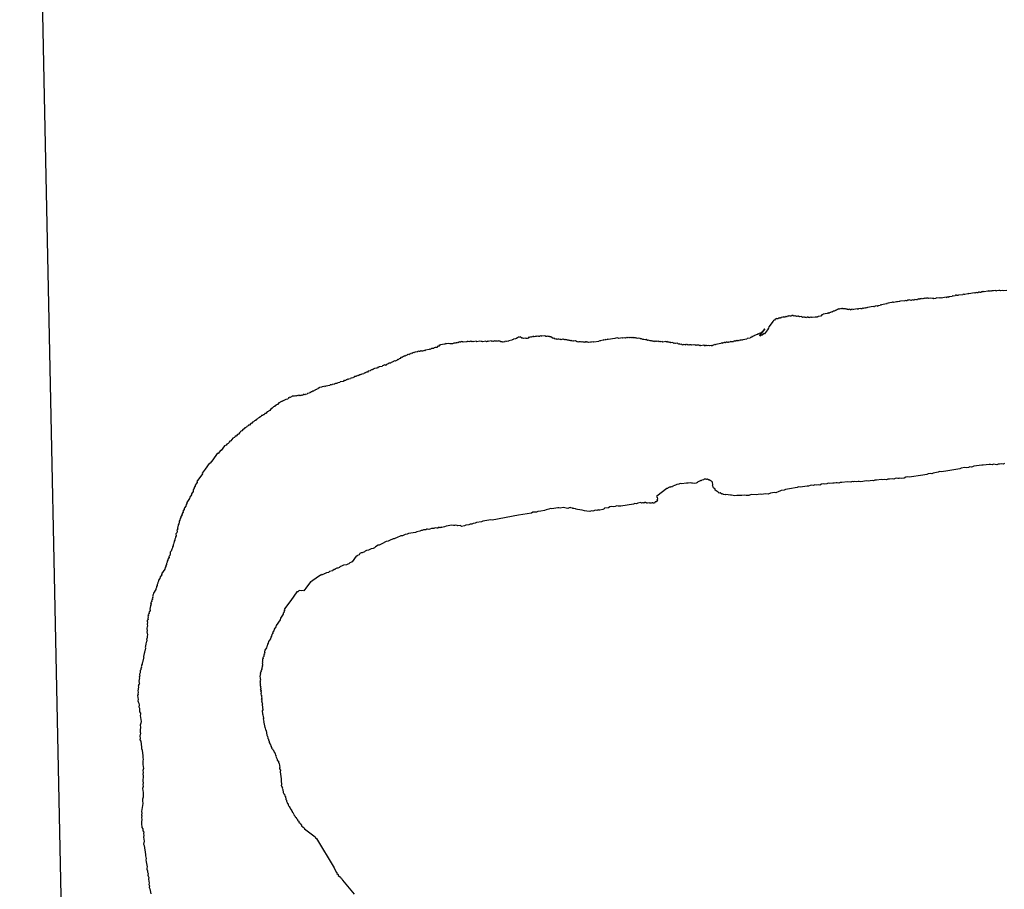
# Model space of a CAD drawing. Header units: feet. Extents: x 30669 to 99318, y 4696 to 26220.
# Tile 27 of 128: x 74721 to 75273, y 18789 to 19277. Entities that reach past the tile are written whole.
import ezdxf

# ---------------------------------------------------------------- set-up
doc = ezdxf.new("R2010")
doc.units = ezdxf.units.FT
doc.header["$LTSCALE"] = 600
doc.header["$MEASUREMENT"] = 0
doc.layers.add('ELRGOV', color=1, linetype='CONTINUOUS')
doc.layers.add('ELTWR', color=2, linetype='CONTINUOUS')

msp = doc.modelspace()

# ---------------------------------------------------------------- linework, layer by layer
at = {"layer": 'ELRGOV', "linetype": 'Continuous'}
for p, q in [((74720.89, 19893.61), (74734.61, 19233.76)), ((74734.61, 19233.76), (74748.32, 18573.9))]:
    msp.add_line(p, q, dxfattribs=at)
at = {"layer": 'ELTWR', "elevation": -54.68}
for points in [[(75274.53, 19125.09), (75272.88, 19124.83), (75272.01, 19124.98), (75270.91, 19124.81), (75270.59, 19125.04), (75270.04, 19124.96), (75268.94, 19124.79), (75268.62, 19125.02), (75268.39, 19124.7), (75268.07, 19124.94), (75266.97, 19124.77), (75266.11, 19124.91), (75265.87, 19124.59), (75265.56, 19124.83), (75265.32, 19124.51), (75265, 19124.74), (75264.45, 19124.66), (75264.14, 19124.89), (75263.9, 19124.57), (75261.7, 19124.23), (75261.39, 19124.46), (75261.15, 19124.15), (75260.83, 19124.38), (75260.28, 19124.29), (75260.05, 19123.98), (75259.5, 19123.89), (75259.18, 19124.12), (75258.63, 19124.04), (75258.4, 19123.72), (75257.85, 19123.64), (75257.53, 19123.87), (75256.98, 19123.78), (75256.75, 19123.47), (75256.43, 19123.7), (75253.13, 19123.19), (75252.81, 19123.42), (75252.58, 19123.1), (75250.93, 19122.85), (75250.38, 19122.76), (75250.06, 19123), (75249.83, 19122.68), (75247.63, 19122.34), (75247.31, 19122.57), (75247.08, 19122.25), (75246.53, 19122.17), (75246.21, 19122.4), (75245.66, 19122.32), (75245.43, 19122), (75244.33, 19121.83), (75244.01, 19122.06), (75243.77, 19121.74), (75242.12, 19121.49), (75241.89, 19121.17), (75241.57, 19121.4), (75241.02, 19121.32), (75240.79, 19121), (75240.47, 19121.23), (75237.72, 19120.81), (75237.4, 19121.04), (75237.17, 19120.72), (75236.85, 19120.95), (75235.2, 19120.7), (75234.88, 19120.93), (75234.65, 19120.61), (75233.55, 19120.44), (75233.23, 19120.68), (75232.68, 19120.59), (75231.82, 19120.74), (75230.71, 19120.57), (75230.4, 19120.8), (75229.85, 19120.72), (75229.53, 19120.95), (75229.3, 19120.63), (75228.98, 19120.86), (75228.75, 19120.55), (75228.43, 19120.78), (75228.2, 19120.46), (75227.88, 19120.69), (75227.65, 19120.38), (75227.33, 19120.61), (75227.1, 19120.29), (75226.78, 19120.52), (75226.55, 19120.21), (75226.23, 19120.44), (75225.68, 19120.35), (75225.44, 19120.03), (75225.13, 19120.27), (75224.58, 19120.18), (75224.34, 19119.86), (75223.79, 19119.78), (75222.93, 19119.93), (75222.69, 19119.61), (75222.14, 19119.52), (75221.82, 19119.76), (75221.27, 19119.67), (75221.04, 19119.35), (75220.72, 19119.59), (75220.17, 19119.5), (75219.86, 19119.73), (75219.31, 19119.65), (75218.76, 19119.56), (75218.52, 19119.25), (75217.97, 19119.16), (75217.65, 19119.39), (75217.42, 19119.08), (75217.1, 19119.31), (75214.9, 19118.97), (75214.59, 19119.2), (75214.35, 19118.88), (75213.25, 19118.71), (75212.7, 19118.63), (75211.05, 19118.37), (75210.73, 19118.61), (75210.5, 19118.29), (75210.18, 19118.52), (75209.95, 19118.2), (75207.75, 19117.86), (75207.52, 19117.55), (75207.2, 19117.78), (75206.97, 19117.46), (75204.21, 19117.03), (75203.98, 19116.72), (75203.66, 19116.95), (75203.43, 19116.63), (75202.33, 19116.46), (75202.1, 19116.14), (75201.78, 19116.38), (75200.68, 19116.21), (75200.45, 19115.89), (75200.13, 19116.12), (75199.9, 19115.8), (75199.58, 19116.04), (75196.28, 19115.53), (75196.05, 19115.21), (75195.73, 19115.44), (75195.5, 19115.12), (75195.18, 19115.36), (75194.94, 19115.04), (75194.63, 19115.27), (75194.39, 19114.95), (75194.08, 19115.19), (75193.84, 19114.87), (75193.53, 19115.1), (75193.29, 19114.78), (75192.74, 19114.7), (75192.43, 19114.93), (75191.32, 19114.76), (75191.09, 19114.44), (75190.77, 19114.68), (75188.57, 19114.33), (75188.02, 19114.25), (75187.71, 19114.48), (75187.15, 19114.4), (75186.92, 19114.08), (75186.29, 19114.54), (75186.05, 19114.23), (75185.74, 19114.46), (75185.19, 19114.37), (75184.87, 19114.61), (75184.32, 19114.52), (75184, 19114.75), (75183.45, 19114.67), (75182.58, 19114.82), (75182.26, 19115.05), (75182.03, 19114.73), (75181.71, 19114.96), (75181.48, 19114.65), (75181.16, 19114.88), (75180.93, 19114.56), (75180.61, 19114.79), (75180.38, 19114.48), (75180.06, 19114.71), (75179.83, 19114.39), (75179.28, 19114.31), (75179.05, 19113.99), (75178.5, 19113.9), (75178.26, 19113.59), (75177.95, 19113.82), (75177.71, 19113.5), (75177.16, 19113.42), (75176.93, 19113.1), (75176.38, 19113.01), (75176.15, 19112.7), (75175.83, 19112.93), (75175.6, 19112.61), (75175.05, 19112.53), (75174.82, 19112.21), (75174.5, 19112.44), (75173.71, 19112.04), (75171.51, 19111.7), (75171.28, 19111.38), (75170.73, 19111.29), (75170.27, 19110.66), (75169.95, 19110.89), (75169.71, 19110.57), (75168.61, 19110.4), (75168.38, 19110.09), (75168.06, 19110.32), (75167.83, 19110), (75166.96, 19110.15), (75165.31, 19109.89), (75165, 19110.13), (75164.76, 19109.81), (75164.44, 19110.04), (75164.21, 19109.72), (75163.89, 19109.96), (75163.34, 19109.87), (75163.03, 19110.1), (75162.48, 19110.02), (75162.24, 19109.7), (75161.93, 19109.93), (75161.38, 19109.85), (75161.06, 19110.08), (75160.51, 19110), (75160.19, 19110.23), (75159.96, 19109.91), (75159.64, 19110.14), (75159.32, 19110.38), (75158.22, 19110.21), (75157.59, 19110.67), (75157.35, 19110.35), (75157.03, 19110.59), (75156.48, 19110.5), (75156.17, 19110.73), (75155.62, 19110.65), (75155.3, 19110.88), (75155.07, 19110.56), (75154.43, 19111.03), (75153.88, 19110.94), (75153.65, 19110.63), (75153.1, 19110.54), (75152.78, 19110.77), (75152.23, 19110.69), (75151.91, 19110.92), (75151.45, 19110.29), (75151.13, 19110.52), (75150.9, 19110.2), (75150.58, 19110.43), (75150.35, 19110.12), (75149.8, 19110.03), (75149.48, 19110.26), (75149.25, 19109.94), (75148.93, 19110.18), (75148.7, 19109.86), (75148.38, 19110.09), (75148.15, 19109.77), (75147.59, 19109.69), (75147.36, 19109.37), (75147.04, 19109.6), (75146.49, 19109.52), (75146.26, 19109.2), (75145.71, 19109.12), (75145.39, 19109.35), (75145.16, 19109.03), (75144.61, 19108.95), (75144.15, 19108.31), (75143.59, 19108.23), (75143.36, 19107.91), (75141.04, 19104.73), (75140.89, 19103.86), (75140.19, 19102.91), (75138.56, 19100.69), (75138.24, 19100.92), (75137.78, 19100.28), (75137.46, 19100.52), (75137, 19099.88), (75136.45, 19099.8), (75136.21, 19099.48), (75135.9, 19099.71), (75138.69, 19103.52), (75137.29, 19101.62), (75136.74, 19101.53), (75136.51, 19101.21), (75136.28, 19100.9), (75135.96, 19101.13), (75135.73, 19100.81), (75135.18, 19100.73), (75134.94, 19100.41), (75134.62, 19100.64), (75134.39, 19100.32), (75133.84, 19100.24), (75133.61, 19099.92), (75133.06, 19099.84), (75132.83, 19099.52), (75132.28, 19099.43), (75132.04, 19099.12), (75131.73, 19099.35), (75131.49, 19099.03), (75131.26, 19098.71), (75130.71, 19098.63), (75130.48, 19098.31), (75128.83, 19098.05), (75128.59, 19097.74), (75126.39, 19097.4), (75126.16, 19097.08), (75125.84, 19097.31), (75125.61, 19096.99), (75125.29, 19097.23), (75124.74, 19097.14), (75124.51, 19096.82), (75124.19, 19097.06), (75123.96, 19096.74), (75123.64, 19096.97), (75123.41, 19096.65), (75123.09, 19096.89), (75122.54, 19096.8), (75122.31, 19096.48), (75121.99, 19096.72), (75121.44, 19096.63), (75121.21, 19096.31), (75120.11, 19096.14), (75119.79, 19096.37), (75119.56, 19096.06), (75119.24, 19096.29), (75119.01, 19095.97), (75118.69, 19096.21), (75118.46, 19095.89), (75118.14, 19096.12), (75117.91, 19095.8), (75117.59, 19096.03), (75117.04, 19095.95), (75116.8, 19095.63), (75116.49, 19095.86), (75115.94, 19095.78), (75115.7, 19095.46), (75115.39, 19095.69), (75115.15, 19095.38), (75114.84, 19095.61), (75114.29, 19095.52), (75114.05, 19095.21), (75111.3, 19094.78), (75111.07, 19094.46), (75110.75, 19094.7), (75110.52, 19094.38), (75110.2, 19094.61), (75109.97, 19094.29), (75109.42, 19094.21), (75109.19, 19093.89), (75108.87, 19094.12), (75107.77, 19093.95), (75107.45, 19094.19), (75106.35, 19094.02), (75106.03, 19094.25), (75105.48, 19094.16), (75105.25, 19093.84), (75104.61, 19094.31), (75102.96, 19094.05), (75102.64, 19094.29), (75102.41, 19093.97), (75101.78, 19094.44), (75100.68, 19094.27), (75100.36, 19094.5), (75100.13, 19094.18), (75099.49, 19094.65), (75099.26, 19094.33), (75098.94, 19094.56), (75097.84, 19094.39), (75097.52, 19094.62), (75096.97, 19094.54), (75096.65, 19094.77), (75096.42, 19094.45), (75096.1, 19094.68), (75095.87, 19094.37), (75095.23, 19094.83), (75095, 19094.51), (75094.68, 19094.75), (75094.45, 19094.43), (75094.13, 19094.66), (75093.58, 19094.58), (75093.27, 19094.81), (75093.03, 19094.49), (75092.72, 19094.73), (75092.48, 19094.41), (75092.17, 19094.64), (75091.85, 19094.87), (75091.3, 19094.79), (75090.98, 19095.02), (75090.43, 19094.94), (75089.79, 19095.4), (75088.69, 19095.23), (75088.38, 19095.46), (75087.83, 19095.38), (75087.19, 19095.84), (75086.09, 19095.67), (75085.77, 19095.9), (75085.45, 19096.14), (75085.22, 19095.82), (75084.9, 19096.05), (75084.35, 19095.97), (75083.72, 19096.43), (75083.48, 19096.12), (75083.17, 19096.35), (75081.52, 19096.09), (75081.2, 19096.33), (75080.65, 19096.24), (75080.33, 19096.47), (75080.1, 19096.16), (75079.78, 19096.39), (75079.46, 19096.62), (75079.23, 19096.3), (75078.91, 19096.54), (75078.36, 19096.45), (75078.04, 19096.68), (75077.81, 19096.36), (75077.49, 19096.6), (75077.26, 19096.28), (75076.94, 19096.51), (75076.39, 19096.43), (75076.08, 19096.66), (75075.53, 19096.57), (75075.21, 19096.81), (75074.66, 19096.72), (75074.34, 19096.96), (75073.79, 19096.87), (75073.47, 19097.1), (75072.92, 19097.02), (75072.29, 19097.48), (75071.74, 19097.4), (75070.87, 19097.55), (75070.32, 19097.46), (75069.68, 19097.93), (75069.13, 19097.84), (75068.81, 19098.07), (75067.95, 19098.22), (75067.4, 19098.14), (75067.08, 19098.37), (75066.53, 19098.28), (75066.21, 19098.52), (75065.66, 19098.43), (75065.34, 19098.66), (75065.11, 19098.34), (75064.79, 19098.58), (75064.24, 19098.49), (75063.92, 19098.73), (75063.69, 19098.41), (75063.37, 19098.64), (75062.82, 19098.56), (75062.5, 19098.79), (75062.27, 19098.47), (75061.95, 19098.7), (75061.72, 19098.39), (75061.4, 19098.62), (75061.17, 19098.3), (75060.85, 19098.53), (75060.62, 19098.22), (75060.3, 19098.45), (75059.2, 19098.28), (75058.89, 19098.51), (75056.68, 19098.17), (75056.37, 19098.4), (75055.27, 19098.23), (75054.72, 19098.15), (75050.86, 19097.55), (75050.55, 19097.78), (75050.31, 19097.47), (75049.76, 19097.38), (75049.44, 19097.61), (75049.21, 19097.3), (75048.66, 19097.21), (75048.34, 19097.44), (75048.11, 19097.13), (75046.46, 19096.87), (75046.23, 19096.55), (75045.91, 19096.79), (75045.68, 19096.47), (75042.93, 19096.04), (75042.61, 19096.28), (75041.51, 19096.1), (75040.96, 19096.02), (75039.86, 19095.85), (75039.54, 19096.08), (75038.99, 19096), (75038.67, 19096.23), (75038.12, 19096.15), (75037.89, 19095.83), (75037.57, 19096.06), (75037.02, 19095.97), (75036.7, 19096.21), (75036.15, 19096.12), (75035.83, 19096.36), (75035.6, 19096.04), (75035.28, 19096.27), (75034.73, 19096.18), (75034.18, 19096.1), (75033.87, 19096.33), (75033.63, 19096.01), (75032.68, 19096.71), (75031.58, 19096.54), (75031.26, 19096.77), (75030.71, 19096.69), (75030.39, 19096.92), (75029.84, 19096.84), (75029.53, 19097.07), (75028.98, 19096.99), (75028.66, 19097.22), (75028.11, 19097.13), (75027.79, 19097.37), (75027.24, 19097.28), (75026.92, 19097.51), (75026.37, 19097.43), (75026.05, 19097.66), (75025.5, 19097.58), (75025.19, 19097.81), (75024.95, 19097.49), (75024.4, 19097.4), (75024.08, 19097.64), (75023.53, 19097.55), (75023.22, 19097.78), (75022.67, 19097.7), (75022.12, 19097.61), (75021.8, 19097.85), (75021.25, 19097.76), (75020.61, 19098.23), (75020.06, 19098.14), (75018.79, 19099.07), (75018.24, 19098.99), (75017.92, 19099.22), (75017.37, 19099.14), (75017.06, 19099.37), (75016.51, 19099.28), (75015.96, 19099.2), (75015.32, 19099.66), (75013.67, 19099.41), (75013.35, 19099.64), (75013.12, 19099.32), (75012.8, 19099.56), (75012.57, 19099.24), (75012.02, 19099.15), (75011.7, 19099.38), (75011.15, 19099.3), (75010.83, 19099.53), (75010.6, 19099.22), (75010.05, 19099.13), (75009.5, 19099.05), (75009.18, 19099.28), (75008.63, 19099.19), (75008.4, 19098.87), (75008.08, 19099.11), (75007.85, 19098.79), (75007.53, 19099.02), (75007.3, 19098.7), (75006.98, 19098.94), (75006.75, 19098.62), (75006.43, 19098.85), (75005.96, 19098.22), (75005.41, 19098.13), (75004.86, 19098.05), (75004.55, 19098.28), (75003.45, 19098.11), (75003.13, 19098.34), (75002.58, 19098.26), (75001.62, 19098.95), (75001.39, 19098.64), (75001.07, 19098.87), (75000.52, 19098.78), (75000.29, 19098.47), (74999.74, 19098.38), (74999.51, 19098.06), (74998.96, 19097.98), (74997.86, 19097.81), (74997.62, 19097.49), (74997.07, 19097.41), (74996.84, 19097.09), (74995.19, 19096.83), (74994.96, 19096.52), (74993.86, 19096.35), (74993.54, 19096.58), (74993.31, 19096.26), (74992.99, 19096.49), (74992.76, 19096.17), (74992.21, 19096.09), (74991.89, 19096.32), (74991.66, 19096), (74991.34, 19096.24), (74990.79, 19096.15), (74990.15, 19096.62), (74989.6, 19096.53), (74989.28, 19096.76), (74989.05, 19096.45), (74988.73, 19096.68), (74987.63, 19096.51), (74987.32, 19096.74), (74986.77, 19096.66), (74986.53, 19096.34), (74986.22, 19096.57), (74985.66, 19096.49), (74985.35, 19096.72), (74983.7, 19096.46), (74983.38, 19096.7), (74983.15, 19096.38), (74982.6, 19096.29), (74982.28, 19096.53), (74980.63, 19096.27), (74980.31, 19096.5), (74979.76, 19096.42), (74978.89, 19096.57), (74977.24, 19096.31), (74976.92, 19096.54), (74975.27, 19096.29), (74974.95, 19096.52), (74974.72, 19096.2), (74974.4, 19096.44), (74973.85, 19096.35), (74973.54, 19096.58), (74973.3, 19096.27), (74972.43, 19096.41), (74971.88, 19096.33), (74971.65, 19096.01), (74971.33, 19096.24), (74969.68, 19095.99), (74969.37, 19096.22), (74968.82, 19096.14), (74968.5, 19096.37), (74968.27, 19096.05), (74967.71, 19095.97), (74967.4, 19096.2), (74967.16, 19095.88), (74966.61, 19095.8), (74966.38, 19095.48), (74966.06, 19095.71), (74965.51, 19095.63), (74965.28, 19095.31), (74964.96, 19095.54), (74964.41, 19095.46), (74963.63, 19095.05), (74962.76, 19095.2), (74962.21, 19095.12), (74961.34, 19095.26), (74960.24, 19095.09), (74959.92, 19095.33), (74959.69, 19095.01), (74959.14, 19094.92), (74956.94, 19094.58), (74956.71, 19094.26), (74956.39, 19094.5), (74955.69, 19093.54), (74955.37, 19093.78), (74954.91, 19093.14), (74953.81, 19092.97), (74953.26, 19092.89), (74953.03, 19092.57), (74951.93, 19092.4), (74951.69, 19092.08), (74951.38, 19092.31), (74951.14, 19091.99), (74950.83, 19092.23), (74950.59, 19091.91), (74948.39, 19091.57), (74948.16, 19091.25), (74947.84, 19091.49), (74947.61, 19091.17), (74947.29, 19091.4), (74947.06, 19091.08), (74946.51, 19091), (74946.19, 19091.23), (74945.96, 19090.91), (74945.64, 19091.14), (74945.41, 19090.83), (74944.86, 19090.74), (74944.54, 19090.97), (74944.31, 19090.66), (74943.99, 19090.89), (74943.76, 19090.57), (74942.66, 19090.4), (74942.1, 19090.32), (74941.87, 19090), (74941.55, 19090.23), (74941.32, 19089.91), (74940.77, 19089.83), (74940.54, 19089.51), (74940.22, 19089.74), (74939.99, 19089.43), (74939.44, 19089.34), (74939.21, 19089.02), (74938.89, 19089.26), (74938.66, 19088.94), (74938.34, 19089.17), (74937.87, 19088.53), (74937.55, 19088.77), (74937.09, 19088.13), (74936.77, 19088.36), (74936.54, 19088.05), (74935.99, 19087.96), (74935.76, 19087.64), (74935.21, 19087.56), (74934.97, 19087.24), (74934.66, 19087.47), (74934.19, 19086.84), (74933.64, 19086.75), (74933.17, 19086.12), (74932.86, 19086.35), (74932.62, 19086.03), (74931.84, 19085.63), (74931.61, 19085.31), (74931.29, 19085.55), (74930.74, 19085.46), (74930.51, 19085.14), (74929.73, 19084.74), (74929.17, 19084.65), (74928.94, 19084.34), (74927.84, 19084.17), (74927.61, 19083.85), (74927.06, 19083.76), (74926.83, 19083.45), (74926.51, 19083.68), (74926.04, 19083.04), (74925.73, 19083.28), (74925.18, 19083.19), (74924.94, 19082.87), (74924.39, 19082.79), (74924.16, 19082.47), (74922.51, 19082.22), (74922.28, 19081.9), (74921.96, 19082.13), (74921.49, 19081.49), (74920.94, 19081.41), (74919.84, 19081.24), (74919.61, 19080.92), (74919.29, 19081.15), (74918.83, 19080.52), (74918.51, 19080.75), (74918.28, 19080.43), (74917.73, 19080.35), (74917.49, 19080.03), (74916.39, 19079.86), (74915.93, 19079.23), (74915.38, 19079.14), (74915.14, 19078.82), (74914.83, 19079.06), (74914.59, 19078.74), (74914.04, 19078.65), (74913.81, 19078.33), (74912.71, 19078.17), (74912.48, 19077.85), (74912.16, 19078.08), (74911.93, 19077.76), (74911.38, 19077.68), (74911.15, 19077.36), (74910.59, 19077.27), (74910.36, 19076.96), (74910.04, 19077.19), (74909.81, 19076.87), (74908.71, 19076.7), (74908.48, 19076.38), (74907.93, 19076.3), (74907.7, 19075.98), (74906.59, 19075.81), (74906.36, 19075.49), (74905.26, 19075.32), (74905.03, 19075.01), (74904.71, 19075.24), (74904.48, 19074.92), (74903.93, 19074.83), (74903.7, 19074.52), (74903.38, 19074.75), (74903.15, 19074.43), (74902.83, 19074.66), (74902.36, 19074.03), (74900.71, 19073.77), (74900.48, 19073.46), (74899.38, 19073.29), (74899.15, 19072.97), (74898.6, 19072.88), (74898.05, 19072.8), (74897.81, 19072.48), (74897.5, 19072.71), (74897.26, 19072.4), (74896.16, 19072.23), (74895.93, 19071.91), (74895.61, 19072.14), (74895.06, 19072.05), (74894.83, 19071.74), (74892.63, 19071.4), (74892.39, 19071.08), (74892.08, 19071.31), (74891.84, 19070.99), (74891.53, 19071.23), (74890.43, 19071.06), (74890.19, 19070.74), (74889.09, 19070.57), (74888.86, 19070.25), (74888.31, 19070.17), (74888.08, 19069.85), (74887.53, 19069.76), (74887.29, 19069.45), (74886.74, 19069.36), (74886.51, 19069.04), (74885.96, 19068.96), (74885.73, 19068.64), (74885.18, 19068.56), (74884.95, 19068.24), (74884.39, 19068.15), (74884.16, 19067.83), (74883.61, 19067.75), (74883.38, 19067.43), (74882.28, 19067.26), (74882.05, 19066.94), (74880.95, 19066.77), (74880.71, 19066.46), (74880.39, 19066.69), (74879.84, 19066.6), (74879.61, 19066.29), (74879.06, 19066.2), (74878.74, 19066.43), (74878.51, 19066.12), (74877.96, 19066.03), (74877.64, 19066.26), (74877.09, 19066.18), (74876.86, 19065.86), (74876.54, 19066.09), (74876.31, 19065.78), (74875.99, 19066.01), (74875.76, 19065.69), (74875.44, 19065.92), (74874.89, 19065.84), (74874.34, 19065.75), (74873.79, 19065.67), (74873.56, 19065.35), (74873.24, 19065.58), (74872.78, 19064.95), (74872.46, 19065.18), (74872.23, 19064.86), (74871.68, 19064.78), (74871.21, 19064.14), (74870.11, 19063.97), (74869.33, 19063.57), (74869.09, 19063.25), (74868.54, 19063.17), (74868.31, 19062.85), (74867.76, 19062.76), (74866.98, 19062.36), (74866.75, 19062.04), (74866.19, 19061.96), (74865.5, 19061), (74864.95, 19060.92), (74864.71, 19060.6), (74864.16, 19060.52), (74863.7, 19059.88), (74863.15, 19059.8), (74862.68, 19059.16), (74862.45, 19058.84), (74861.9, 19058.76), (74861.2, 19057.8), (74860.42, 19057.4), (74860.19, 19057.08), (74859.64, 19057), (74858.94, 19056.05), (74858.39, 19055.96), (74857.92, 19055.33), (74857.37, 19055.24), (74857.14, 19054.92), (74856.59, 19054.84), (74856.12, 19054.2), (74855.57, 19054.12), (74855.34, 19053.8), (74854.56, 19053.4), (74854.09, 19052.76), (74853.54, 19052.68), (74853.08, 19052.04), (74852.53, 19051.96), (74852.06, 19051.32), (74851.51, 19051.24), (74851.05, 19050.6), (74850.5, 19050.51), (74849.8, 19049.56), (74849.25, 19049.48), (74849.02, 19049.16), (74848.23, 19048.76), (74848, 19048.44), (74847.22, 19048.04), (74846.75, 19047.4), (74846.2, 19047.32), (74845.5, 19046.36), (74844.72, 19045.96), (74844.49, 19045.64), (74844.26, 19045.32), (74843.56, 19044.37), (74843.01, 19044.29), (74842.31, 19043.33), (74841.76, 19043.25), (74841.29, 19042.61), (74840.51, 19042.21), (74839.35, 19040.62), (74838.8, 19040.54), (74838.33, 19039.9), (74838.1, 19039.58), (74837.87, 19039.26), (74837.08, 19038.86), (74836.62, 19038.23), (74835.84, 19037.82), (74833.97, 19035.28), (74833.42, 19035.2), (74832.26, 19033.61), (74831.71, 19033.52), (74829.15, 19030.03), (74827.76, 19028.12), (74827.21, 19028.04), (74824.88, 19024.86), (74823.25, 19022.64), (74823.34, 19022.09), (74820.31, 19017.96), (74820.4, 19017.41), (74819.23, 19015.82), (74819.32, 19015.27), (74818.62, 19014.31), (74818.71, 19013.76), (74818.24, 19013.13), (74818.09, 19012.26), (74817.16, 19010.99), (74817.25, 19010.44), (74816.32, 19009.17), (74816.17, 19008.3), (74814.54, 19006.08), (74814.63, 19005.53), (74814.16, 19004.89), (74814.01, 19004.02), (74813.32, 19003.07), (74813.08, 19002.75), (74813.17, 19002.2), (74812.47, 19001.25), (74812.56, 19000.7), (74811.86, 18999.74), (74811.94, 18999.19), (74811.25, 18998.24), (74811.33, 18997.69), (74810.87, 18997.06), (74810.72, 18996.19), (74810.25, 18995.55), (74810.34, 18995), (74810.19, 18994.13), (74809.73, 18993.5), (74809.81, 18992.95), (74809.58, 18992.63), (74809.43, 18991.76), (74809.52, 18991.21), (74809.05, 18990.58), (74809.14, 18990.03), (74808.99, 18989.16), (74808.52, 18988.52), (74808.69, 18987.42), (74808.23, 18986.79), (74808.31, 18986.24), (74807.85, 18985.6), (74807.93, 18985.05), (74807.47, 18984.42), (74807.55, 18983.87), (74807.32, 18983.55), (74807.17, 18982.68), (74806.94, 18982.36), (74807.02, 18981.81), (74806.56, 18981.18), (74806.64, 18980.63), (74806.18, 18979.99), (74805.8, 18978.81), (74805.33, 18978.17), (74805.19, 18977.3), (74805.04, 18976.43), (74804.57, 18975.8), (74804.66, 18975.25), (74803.96, 18974.29), (74804.05, 18973.74), (74803.58, 18973.11), (74803.67, 18972.56), (74803.2, 18971.92), (74803.29, 18971.37), (74802.82, 18970.74), (74802.9, 18970.19), (74802.44, 18969.55), (74802.29, 18968.68), (74800.43, 18966.14), (74800.52, 18965.59), (74799.59, 18964.32), (74799.44, 18963.45), (74798.74, 18962.5), (74798.83, 18961.95), (74798.59, 18961.63), (74798.36, 18961.31), (74798.45, 18960.76), (74797.98, 18960.13), (74798.07, 18959.58), (74797.6, 18958.94), (74797.69, 18958.39), (74797.22, 18957.76), (74797.31, 18957.21), (74795.91, 18955.3), (74795.76, 18954.43), (74795.53, 18954.12), (74795.61, 18953.56), (74795.38, 18953.25), (74795.47, 18952.7), (74795.23, 18952.38), (74795.32, 18951.83), (74794.85, 18951.19), (74794.94, 18950.64), (74794.47, 18950.01), (74794.56, 18949.46), (74794.33, 18949.14), (74794.64, 18948.91), (74794.18, 18948.27), (74794.26, 18947.72), (74794.03, 18947.4), (74794.12, 18946.85), (74793.88, 18946.54), (74794.05, 18945.44), (74793.36, 18944.48), (74793.44, 18943.93), (74792.98, 18943.3), (74793.06, 18942.75), (74792.83, 18942.43), (74792.91, 18941.88), (74792.77, 18941.01), (74792.85, 18940.46), (74792.39, 18939.82), (74792.47, 18939.27), (74792.79, 18939.04), (74792.56, 18938.72), (74792.41, 18937.86), (74792.58, 18936.75), (74792.35, 18936.44), (74792.2, 18935.57), (74792.45, 18933.92), (74792.22, 18933.6), (74792.48, 18931.95), (74792.33, 18931.08), (74792.41, 18930.53), (74792.27, 18929.66), (74792.03, 18929.35), (74792.12, 18928.79), (74791.97, 18927.93), (74791.74, 18927.61), (74791.59, 18926.74), (74791.68, 18926.19), (74791.44, 18925.87), (74791.53, 18925.32), (74791.3, 18925.01), (74791.38, 18924.46), (74791.09, 18922.72), (74790.85, 18922.4), (74790.94, 18921.85), (74790.71, 18921.53), (74790.79, 18920.98), (74790.56, 18920.66), (74790.41, 18919.8), (74790.5, 18919.25), (74790.26, 18918.93), (74790.35, 18918.38), (74790.12, 18918.06), (74789.82, 18916.33), (74789.59, 18916.01), (74789.67, 18915.46), (74789.21, 18914.82), (74789.29, 18914.27), (74789.06, 18913.95), (74789.15, 18913.4), (74788.91, 18913.09), (74788.77, 18912.22), (74788.53, 18911.9), (74788.39, 18911.03), (74788.47, 18910.48), (74788.01, 18909.85), (74788.18, 18908.75), (74787.94, 18908.43), (74788.11, 18907.33), (74787.88, 18907.01), (74787.97, 18906.46), (74787.73, 18906.14), (74787.9, 18905.04), (74787.67, 18904.72), (74787.99, 18904.49), (74787.52, 18903.86), (74787.61, 18903.3), (74787.38, 18902.99), (74787.69, 18902.75), (74787.46, 18902.44), (74787.31, 18901.57), (74787.4, 18901.02), (74787.17, 18900.7), (74787.34, 18899.6), (74787.19, 18898.73), (74787.27, 18898.18), (74787.04, 18897.86), (74787.38, 18895.66), (74787.23, 18894.8), (74787.32, 18894.24), (74787.72, 18893.46), (74787.89, 18892.36), (74787.74, 18891.49), (74788.15, 18890.71), (74788, 18889.84), (74788.08, 18889.29), (74788.17, 18888.74), (74788.57, 18887.96), (74788.66, 18887.41), (74788.51, 18886.54), (74789.02, 18883.24), (74788.87, 18882.37), (74788.49, 18881.18), (74788.66, 18880.08), (74788.37, 18878.35), (74788.54, 18877.25), (74788.62, 18876.7), (74788.33, 18874.96), (74788.5, 18873.86), (74788.35, 18872.99), (74788.75, 18872.21), (74789.26, 18868.91), (74789.12, 18868.04), (74789.52, 18867.26), (74790.03, 18863.95), (74789.88, 18863.09), (74790.05, 18861.99), (74789.9, 18861.12), (74789.99, 18860.57), (74789.93, 18859.15), (74790.27, 18856.95), (74789.89, 18855.76), (74790.06, 18854.66), (74789.91, 18853.79), (74790.08, 18852.69), (74789.96, 18849.86), (74790.13, 18848.76), (74789.98, 18847.89), (74790.15, 18846.79), (74789.77, 18845.6), (74790.11, 18843.4), (74790.05, 18841.98), (74790.22, 18840.88), (74789.84, 18839.7), (74789.69, 18838.83), (74789.94, 18837.18), (74789.21, 18832.84), (74789.38, 18831.74), (74789.23, 18830.87), (74789.31, 18830.32), (74789.17, 18829.45), (74789.34, 18828.35), (74789.27, 18826.93), (74789.13, 18826.06), (74789.47, 18823.86), (74789.87, 18823.08), (74790.04, 18821.98), (74790.44, 18821.19), (74790.29, 18820.33), (74790.46, 18819.23), (74790.32, 18818.36), (74790.49, 18817.26), (74790.66, 18816.16), (74790.36, 18814.42), (74790.76, 18813.64), (74791.53, 18808.68), (74791.38, 18807.82), (74791.87, 18806.48), (74791.72, 18805.61), (74791.89, 18804.51), (74792.32, 18801.76), (74792.17, 18800.9), (74792.26, 18800.35), (74792.66, 18799.56), (74792.51, 18798.69), (74792.92, 18797.91), (74792.77, 18797.04), (74792.85, 18796.49), (74793.25, 18795.71), (74793.11, 18794.84), (74793.45, 18792.64), (74793.3, 18791.77), (74793.7, 18790.99), (74793.56, 18790.12), (74793.96, 18789.34), (74794.38, 18786.59)], [(75273.21, 19027.97), (75272.42, 19027.56), (75271.55, 19027.71), (75270.45, 19027.54), (75269.59, 19027.69), (75268.8, 19027.29), (75267.07, 19027.58), (75266.28, 19027.18), (75265.42, 19027.33), (75264.55, 19027.47), (75261.25, 19026.96), (75260.38, 19027.11), (75255.98, 19026.43), (75255.19, 19026.03), (75254.64, 19025.94), (75253.77, 19026.09), (75252.99, 19025.69), (75251.89, 19025.52), (75251.02, 19025.66), (75248.82, 19025.32), (75248.04, 19024.92), (75240.33, 19023.73), (75237.58, 19023.3), (75236.71, 19023.45), (75235.93, 19023.05), (75233.18, 19022.62), (75232.4, 19022.22), (75231.53, 19022.37), (75230.43, 19022.2), (75229.65, 19021.8), (75228.54, 19021.63), (75227.44, 19021.45), (75219.74, 19020.26), (75218.87, 19020.41), (75217.77, 19020.24), (75216.99, 19019.84), (75215.34, 19019.58), (75214.47, 19019.73), (75213.92, 19019.65), (75213.37, 19019.56), (75212.5, 19019.71), (75211.95, 19019.62), (75211.17, 19019.22), (75210.3, 19019.37), (75208.65, 19019.11), (75207.78, 19019.26), (75207, 19018.86), (75206.13, 19019), (75205.03, 19018.83), (75204.16, 19018.98), (75201.41, 19018.56), (75200.54, 19018.7), (75199.76, 19018.3), (75198.89, 19018.45), (75196.69, 19018.11), (75195.82, 19018.26), (75192.52, 19017.75), (75191.65, 19017.89), (75191.1, 19017.81), (75190, 19017.64), (75189.13, 19017.79), (75188.58, 19017.7), (75187.71, 19017.85), (75186.93, 19017.45), (75185.19, 19017.74), (75181.89, 19017.23), (75181.02, 19017.38), (75180.24, 19016.97), (75179.37, 19017.12), (75178.82, 19017.04), (75177.72, 19016.87), (75176.85, 19017.01), (75175.2, 19016.76), (75174.34, 19016.91), (75173.55, 19016.5), (75172.45, 19016.33), (75171.58, 19016.48), (75170.48, 19016.31), (75169.7, 19015.91), (75168.83, 19016.06), (75167.73, 19015.89), (75166.86, 19016.03), (75166.08, 19015.63), (75165.21, 19015.78), (75164.11, 19015.61)], [(75164.11, 19015.61), (75163.33, 19015.21), (75162.46, 19015.35), (75158.61, 19014.76), (75157.74, 19014.9), (75156.96, 19014.5), (75152.56, 19013.82), (75151.45, 19013.65), (75150.35, 19013.48), (75149.57, 19013.08), (75147.92, 19012.82), (75147.14, 19012.42), (75146.59, 19012.33), (75145.02, 19011.53), (75144.15, 19011.68), (75141.95, 19011.34), (75140.62, 19010.85), (75139.2, 19010.91), (75138.1, 19010.74), (75137, 19010.57), (75136.13, 19010.72), (75133.93, 19010.38), (75131.09, 19010.5), (75129.76, 19010.01), (75128.34, 19010.08), (75127.47, 19010.22), (75125.82, 19009.97), (75124.95, 19010.12), (75123.85, 19009.95), (75122.99, 19010.09), (75121.88, 19009.92), (75121.02, 19010.07), (75120.15, 19010.22), (75119.6, 19010.13), (75116.99, 19010.58), (75116.44, 19010.49), (75115.58, 19010.64), (75115.26, 19010.87), (75114.71, 19010.79), (75113.76, 19011.48), (75113.2, 19011.4), (75112.57, 19011.87), (75110.98, 19013.03), (75110.9, 19013.58), (75109.94, 19014.28), (75109.86, 19014.83), (75109.45, 19015.61), (75109.69, 19015.93), (75109.43, 19017.58), (75108.8, 19018.04), (75108.16, 19018.51), (75107.84, 19018.74), (75107.29, 19018.66), (75106.66, 19019.12), (75106.11, 19019.04), (75105.79, 19019.27), (75104.69, 19019.1), (75104.46, 19018.78), (75103.36, 19018.61), (75103.12, 19018.29), (75102.81, 19018.53), (75102.57, 19018.21), (75101.79, 19017.81), (75101.24, 19017.72), (75101.01, 19017.4), (75100.22, 19017), (75099.12, 19016.83), (75098.26, 19016.98), (75097.71, 19016.89), (75096.84, 19017.04), (75095.74, 19016.87), (75094.87, 19017.02), (75092.12, 19016.59), (75091.25, 19016.74), (75090.47, 19016.34), (75089.37, 19016.17), (75088.58, 19015.76), (75088.03, 19015.68), (75087.25, 19015.28), (75087.02, 19014.96), (75086.47, 19014.87), (75086.15, 19015.11), (75085.92, 19014.79), (75085.37, 19014.7), (75084.58, 19014.3), (75084.35, 19013.98), (75083.8, 19013.9), (75078.26, 19009.66), (75078.02, 19009.34), (75078.34, 19009.11), (75078.51, 19008.01), (75078.28, 19007.69), (75078.6, 19007.46), (75077.9, 19006.5), (75077.35, 19006.42), (75076.88, 19005.78), (75076.33, 19005.7), (75076.02, 19005.93), (75075.47, 19005.85), (75075.23, 19005.53), (75074.92, 19005.76)], [(75074.92, 19005.76), (75074.37, 19005.68), (75074.05, 19005.91), (75072.95, 19005.74), (75072.63, 19005.97), (75072.4, 19005.65), (75071.76, 19006.12), (75071.21, 19006.03), (75070.98, 19005.72), (75070.66, 19005.95), (75070.11, 19005.86), (75069.56, 19005.78), (75069.24, 19006.01), (75067.59, 19005.76), (75066.81, 19005.35), (75065.94, 19005.5), (75065.16, 19005.1), (75058, 19003.99), (75056.58, 19004.05), (75055.72, 19004.2), (75054.93, 19003.8), (75053.83, 19003.63), (75052.96, 19003.78), (75051.86, 19003.61), (75051.08, 19003.2), (75048.88, 19002.86), (75048.65, 19002.55), (75047.86, 19002.14), (75046.21, 19001.89), (75045.66, 19001.8), (75045.35, 19002.03), (75044.56, 19001.63), (75043.7, 19001.78), (75042.91, 19001.38), (75042.36, 19001.29), (75041.49, 19001.44), (75040.71, 19001.04), (75038.97, 19001.33), (75037.56, 19001.39), (75036.37, 19001.78), (75033.77, 19002.22), (75032.9, 19002.36), (75032.58, 19002.6), (75031.71, 19002.74), (75031.16, 19002.66), (75030.84, 19002.89), (75029.98, 19003.04), (75029.66, 19003.27), (75029.11, 19003.19), (75028.33, 19002.78), (75025.72, 19003.23), (75024.07, 19002.97), (75023.2, 19003.12), (75022.65, 19003.03), (75019.35, 19002.52), (75018.48, 19002.67), (75017.7, 19002.27), (75016.05, 19002.01), (75015.27, 19001.61), (75013.06, 19001.27), (75011.41, 19001.01), (75010.63, 19000.61), (75009.76, 19000.76), (75008.66, 19000.59), (75007.88, 19000.19), (75000.72, 18999.08), (74985.95, 18996.23), (74985.08, 18996.38), (74980.68, 18995.7), (74979.9, 18995.3), (74977.15, 18994.87), (74976.36, 18994.47), (74975.26, 18994.3), (74974.48, 18993.9), (74973.61, 18994.04), (74972.83, 18993.64), (74971.18, 18993.39), (74970.4, 18992.98), (74968.74, 18992.73), (74968.11, 18993.19), (74966.46, 18992.94), (74966.14, 18993.17), (74965.27, 18993.32), (74964.72, 18993.23), (74964.17, 18993.15), (74963.3, 18993.3), (74960, 18992.78), (74959.22, 18992.38), (74957.57, 18992.13), (74957.25, 18992.36), (74957.02, 18992.04), (74956.47, 18991.96), (74956.15, 18992.19), (74955.37, 18991.79), (74954.82, 18991.7), (74953.95, 18991.85), (74953.16, 18991.45), (74952.3, 18991.59), (74951.75, 18991.51), (74950.96, 18991.11), (74950.41, 18991.02)], [(74950.41, 18991.02), (74949.55, 18991.17), (74948.99, 18991.08), (74948.76, 18990.77), (74948.21, 18990.68), (74947.34, 18990.83), (74946.56, 18990.43), (74946.01, 18990.34), (74945.23, 18989.94), (74943.58, 18989.68), (74942.79, 18989.28), (74938.94, 18988.68), (74938.16, 18988.28), (74937.06, 18988.11), (74935.49, 18987.31), (74934.62, 18987.45), (74932.28, 18986.24), (74931.73, 18986.16), (74930.94, 18985.76), (74930.39, 18985.67), (74929.61, 18985.27), (74929.06, 18985.18), (74927.49, 18984.38), (74926.39, 18984.21), (74924.04, 18983), (74923.26, 18982.6), (74922.48, 18982.19), (74921.93, 18982.11), (74920.36, 18981.3), (74919.9, 18980.67), (74919.11, 18980.27), (74918.01, 18980.1), (74916.45, 18979.29), (74915.35, 18979.12), (74914.56, 18978.72), (74914.33, 18978.4), (74913, 18977.91), (74912.45, 18977.83), (74911.66, 18977.42), (74911.2, 18976.79), (74910.42, 18976.38), (74910.18, 18976.07), (74909.63, 18975.98), (74907.31, 18972.81), (74906.76, 18972.72), (74906.52, 18972.4), (74905.97, 18972.32), (74905.51, 18971.68), (74904.96, 18971.6), (74904.17, 18971.19), (74902.52, 18970.94), (74901.74, 18970.54), (74900.41, 18970.05), (74900.18, 18969.73), (74899.39, 18969.33), (74898.84, 18969.24), (74898.06, 18968.84), (74897.83, 18968.52), (74897.28, 18968.44), (74896.49, 18968.03), (74896.26, 18967.72), (74894.61, 18967.46), (74894.14, 18966.83), (74893.04, 18966.66), (74892.26, 18966.25), (74891.71, 18966.17), (74891.48, 18965.85), (74890.93, 18965.76), (74890.69, 18965.45), (74890.38, 18965.68), (74890.14, 18965.36), (74889.59, 18965.28), (74884.75, 18961.99), (74884.52, 18961.67), (74883.97, 18961.59), (74881.41, 18958.1), (74880.24, 18956.51), (74879.93, 18956.74), (74878.83, 18956.57), (74877.96, 18956.72), (74877.41, 18956.63), (74876.94, 18956), (74876.39, 18955.91), (74872.9, 18951.15), (74869.41, 18946.38), (74869.18, 18946.06), (74869.5, 18945.83), (74869.03, 18945.19), (74869.12, 18944.64), (74868.65, 18944.01), (74868.74, 18943.46), (74867.11, 18941.23), (74866.96, 18940.37), (74864.64, 18937.19), (74864.49, 18936.32), (74863.56, 18935.05), (74863.41, 18934.18), (74862.71, 18933.23), (74862.8, 18932.68), (74862.33, 18932.04), (74862.18, 18931.18)], [(74862.18, 18931.18), (74861.72, 18930.54), (74861.57, 18929.67), (74860.41, 18928.08), (74860.26, 18927.22), (74859.8, 18926.58), (74859.65, 18925.71), (74859.42, 18925.39), (74859.27, 18924.53), (74858.34, 18923.26), (74858.19, 18922.39), (74858.28, 18921.84), (74858.04, 18921.52), (74858.13, 18920.97), (74857.9, 18920.65), (74857.75, 18919.78), (74857.28, 18919.15), (74857.37, 18918.6), (74857.14, 18918.28), (74856.99, 18917.41), (74857.07, 18916.86), (74856.84, 18916.54), (74857.16, 18916.31), (74856.93, 18915.99), (74857.01, 18915.44), (74857.1, 18914.89), (74856.86, 18914.58), (74857.18, 18914.34), (74856.72, 18913.71), (74856.8, 18913.16), (74856.57, 18912.84), (74856.65, 18912.29), (74856.19, 18911.65), (74856.27, 18911.1), (74855.81, 18910.47), (74855.89, 18909.92), (74855.66, 18909.6), (74855.98, 18909.37), (74855.51, 18908.73), (74855.85, 18906.53), (74855.62, 18906.21), (74855.71, 18905.66), (74855.79, 18905.11), (74855.56, 18904.79), (74855.88, 18904.56), (74855.64, 18904.24), (74855.96, 18904.01), (74855.73, 18903.69), (74855.81, 18903.14), (74856.13, 18902.91), (74855.9, 18902.59), (74856.07, 18901.49), (74855.84, 18901.17), (74856.15, 18900.94), (74856.24, 18900.39), (74856.01, 18900.07), (74856.32, 18899.84), (74856.09, 18899.52), (74856.41, 18899.29), (74856.18, 18898.97), (74856.35, 18897.87), (74856.66, 18897.64), (74856.43, 18897.32), (74856.6, 18896.22), (74856.37, 18895.9), (74856.69, 18895.67), (74856.77, 18895.12), (74856.54, 18894.8), (74856.62, 18894.25), (74856.71, 18893.7), (74857.03, 18893.47), (74856.79, 18893.15), (74857.11, 18892.92), (74856.88, 18892.6), (74857.3, 18889.85), (74856.84, 18889.22), (74857.09, 18887.56), (74857.18, 18887.01), (74857.35, 18885.91), (74857.75, 18885.13), (74857.52, 18884.81), (74857.78, 18883.16), (74857.54, 18882.84), (74857.86, 18882.61), (74858.29, 18879.86), (74858.6, 18879.63), (74858.77, 18878.53), (74859.09, 18878.29), (74859.52, 18875.54), (74859.92, 18874.76), (74860.24, 18874.53), (74860, 18874.21), (74860.09, 18873.66), (74860.41, 18873.43), (74860.49, 18872.88), (74860.58, 18872.33), (74860.9, 18872.09), (74860.66, 18871.78), (74860.98, 18871.54), (74861.06, 18870.99), (74861.38, 18870.76)], [(74861.38, 18870.76), (74861.47, 18870.21), (74861.79, 18869.98), (74861.55, 18869.66), (74861.87, 18869.43), (74861.96, 18868.88), (74862.27, 18868.64), (74862.04, 18868.33), (74862.68, 18867.86), (74863.08, 18867.08), (74863.4, 18866.85), (74863.48, 18866.29), (74863.8, 18866.06), (74863.89, 18865.51), (74864.2, 18865.28), (74864.37, 18864.18), (74864.69, 18863.95), (74864.46, 18863.63), (74865.26, 18862.06), (74865.35, 18861.51), (74865.98, 18861.05), (74866.07, 18860.5), (74866.15, 18859.95), (74866.47, 18859.71), (74866.81, 18857.51), (74866.58, 18857.2), (74866.66, 18856.64), (74867.07, 18855.86), (74866.92, 18854.99), (74867.52, 18851.14), (74867.6, 18850.59), (74867.45, 18849.72), (74867.71, 18848.07), (74867.56, 18847.2), (74867.88, 18846.97), (74867.96, 18846.42), (74868.28, 18846.19), (74868.05, 18845.87), (74868.45, 18845.09), (74868.71, 18843.44), (74869.11, 18842.65), (74869.43, 18842.42), (74869.6, 18841.32), (74869.91, 18841.09), (74870.17, 18839.44), (74870.49, 18839.2), (74870.57, 18838.65), (74870.98, 18837.87), (74871.06, 18837.32), (74871.38, 18837.09), (74871.46, 18836.54), (74871.87, 18835.76), (74872.18, 18835.52), (74872.27, 18834.97), (74872.59, 18834.74), (74872.99, 18833.96), (74873.31, 18833.72), (74873.39, 18833.17), (74873.71, 18832.94), (74873.79, 18832.39), (74874.11, 18832.16), (74874.52, 18831.38), (74874.83, 18831.14), (74874.6, 18830.83), (74875.24, 18830.36), (74875.32, 18829.81), (74875.64, 18829.58), (74875.96, 18829.34), (74876.04, 18828.79), (74876.68, 18828.33), (74876.76, 18827.78), (74877.4, 18827.31), (74877.48, 18826.76), (74878.44, 18826.07), (74878.52, 18825.51), (74878.84, 18825.28), (74878.92, 18824.73), (74879.88, 18824.03), (74880.51, 18823.57), (74880.6, 18823.02), (74886.63, 18818.6), (74886.72, 18818.05), (74887.35, 18817.58), (74897.23, 18801.08), (74898.44, 18798.73), (74898.76, 18798.5), (74898.84, 18797.95), (74899.48, 18797.48), (74899.56, 18796.93), (74900.83, 18796), (74901.24, 18795.22), (74901.55, 18794.99), (74901.96, 18794.2), (74908.5, 18786.48)]]:
    msp.add_lwpolyline(points, dxfattribs=at)

doc.saveas('drawing.dxf')
